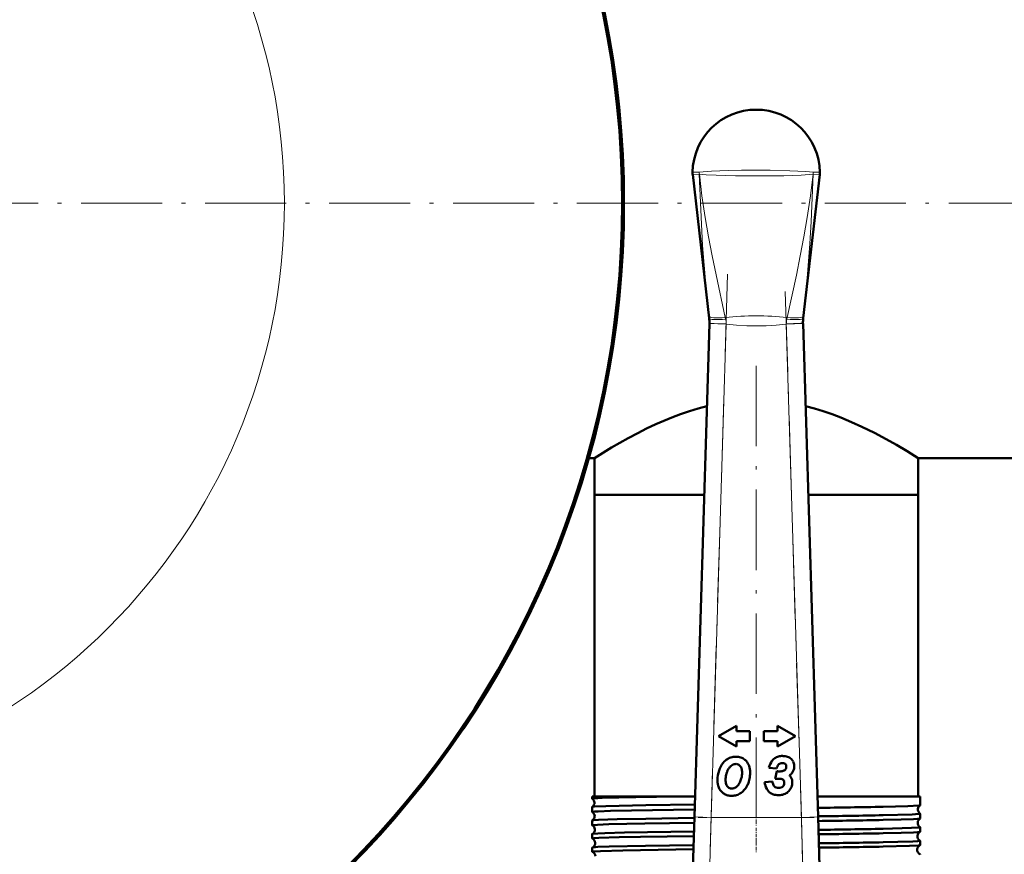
# Model space of a CAD drawing. Extents: x -1358 to 1757, y -1616 to 699.
# Tile 35 of 96: x 187 to 334, y -926 to -802. Entities that reach past the tile are written whole.
import ezdxf

# ---------------------------------------------------------------- set-up
doc = ezdxf.new("R2010")
doc.units = 0
doc.linetypes.add('DASHDOT', pattern=[18.5, 12, -3, 0.5, -3])

msp = doc.modelspace()

# ---------------------------------------------------------------- linework, layer by layer
at = {"color": 7, "lineweight": 50}
for p, q in [((287.31, -824.62), (289.78, -846.1)), ((306.27, -824.62), (303.8, -846.1)), ((289.78, -846.1), (289.78, -846.11)), ((303.8, -846.11), (303.8, -846.1)), ((287.56, -920.53), (289.81, -846.9)), ((289.81, -846.9), (289.81, -846.82)), ((303.77, -846.82), (303.78, -846.9)), ((303.78, -846.9), (306.03, -920.53)), ((271.8, -866.96), (272.64, -866.96)), ((272.64, -866.96), (272.64, -872.46)), ((320.94, -866.96), (416.79, -866.96)), ((320.94, -866.96), (320.94, -872.46)), ((272.64, -872.46), (289.03, -872.46)), ((272.64, -872.46), (272.64, -917.46)), ((272.64, -872.46), (289.03, -872.46)), ((304.56, -872.46), (315.51, -872.46)), ((304.56, -872.46), (320.94, -872.46)), ((315.51, -872.46), (320.94, -872.46)), ((320.94, -872.46), (320.94, -917.46)), ((293.83, -906.91), (291.14, -908.46)), ((293.83, -907.73), (293.83, -906.91)), ((295.83, -907.73), (293.83, -907.73)), ((295.83, -909.2), (295.83, -907.73)), ((299.95, -907.73), (297.95, -907.73)), ((297.95, -907.73), (297.95, -909.2)), ((299.95, -906.91), (299.95, -907.73)), ((302.64, -908.46), (299.95, -906.91)), ((291.14, -908.46), (293.83, -910.02)), ((293.83, -909.2), (295.83, -909.2)), ((293.83, -910.02), (293.83, -909.2)), ((297.95, -909.2), (299.95, -909.2)), ((299.95, -910.02), (302.64, -908.46)), ((299.95, -909.2), (299.95, -910.02)), ((298.68, -913.17), (299.83, -913.31)), ((299.87, -913.7), (299.64, -914.82)), ((300.23, -913.73), (300.13, -913.73)), ((301.14, -912.61), (301.17, -912.64)), ((299.21, -915.22), (298.05, -915.31)), ((300.98, -915.42), (300.98, -915.47)), ((272.33, -917.46), (285.06, -917.46)), ((272.33, -917.46), (272.33, -917.8)), ((272.33, -917.8), (272.34, -917.81)), ((285.06, -917.46), (287.65, -917.46)), ((305.93, -917.46), (315.74, -917.46)), ((315.74, -917.46), (321.25, -917.46)), ((321.25, -917.46), (321.25, -918.79)), ((272.34, -919.03), (272.33, -919.03)), ((272.33, -919.03), (272.33, -919.78)), ((321.25, -918.79), (321.25, -918.8)), ((272.33, -921.06), (272.33, -921.76)), ((287.07, -936.44), (287.56, -920.53)), ((306.03, -920.53), (306.51, -936.44)), ((321.25, -920.04), (321.25, -920.04)), ((321.25, -920.04), (321.25, -920.77)), ((321.25, -922.07), (321.25, -922.75)), ((272.33, -923.08), (272.33, -923.74)), ((321.25, -924.08), (321.25, -924.73)), ((272.33, -925.09), (272.33, -925.72))]:
    msp.add_line(p, q, dxfattribs=at)
at = {"color": 7, "lineweight": 18}
for p, q in [((288.32, -824.6), (288.31, -824.6)), ((305.27, -824.6), (305.27, -824.6)), ((289.78, -846.11), (289.74, -845.76)), ((292.17, -845.97), (292.22, -846.21)), ((301.36, -846.21), (301.41, -845.97)), ((303.84, -845.76), (303.8, -846.11)), ((292.31, -846.97), (289.81, -846.9)), ((292.31, -846.97), (290.06, -920.61)), ((292.3, -846.92), (292.31, -846.97)), ((301.28, -846.97), (303.78, -846.9)), ((301.28, -846.97), (301.28, -846.92)), ((303.53, -920.61), (301.28, -846.97)), ((287.56, -920.53), (290.06, -920.61)), ((290.06, -920.61), (289.57, -938.29)), ((290.06, -920.61), (303.53, -920.61)), ((303.53, -920.61), (306.03, -920.53)), ((304.01, -938.29), (303.53, -920.61))]:
    msp.add_line(p, q, dxfattribs=at)
at = {"color": 7, "linetype": 'DASHDOT', "lineweight": 18}
for p, q in [((-229.45, -828.91), (491.9, -828.91)), ((319.14, -828.91), (-45.56, -828.91)), ((292.53, -839.52), (289.83, -928.06)), ((303.75, -928.06), (301.05, -839.52)), ((296.79, -853.17), (296.79, -925.84))]:
    msp.add_line(p, q, dxfattribs=at)
at = {"color": 7, "linetype": 'DASHDOT', "lineweight": 18, "ltscale": 0.433284}
msp.add_line((305.46, -920.61), (288.13, -920.61), dxfattribs=at)
at = {"color": 7, "linetype": 'DASHDOT', "lineweight": 18, "ltscale": 0.04503}
msp.add_line((296.79, -920.11), (296.79, -921.92), dxfattribs=at)
at = {"color": 7, "linetype": 'DASHDOT', "lineweight": 18, "ltscale": 0.043887}
msp.add_line((296.79, -922.14), (296.79, -923.9), dxfattribs=at)
at = {"color": 7, "linetype": 'DASHDOT', "lineweight": 18, "ltscale": 0.042889}
msp.add_line((296.79, -924.16), (296.79, -925.88), dxfattribs=at)
at = {"color": 7, "lineweight": 18}
for points in [[(288.3, -824.31), (290.11, -824.15), (292.63, -824.04), (294.59, -823.99), (296.79, -823.98)], [(296.79, -823.98), (298.88, -823.99), (301.82, -824.07), (304.2, -824.2), (305.28, -824.31)], [(287.29, -824.29), (287.29, -824.28), (287.31, -824.28), (287.41, -824.28), (288.3, -824.31)], [(288.3, -824.6), (287.35, -824.62), (287.31, -824.62), (287.31, -824.62), (287.31, -824.62)], [(289.74, -845.76), (289.22, -840.5), (288.8, -835.22), (288.51, -829.91), (288.3, -824.6)], [(296.79, -824.86), (293.69, -824.84), (290.84, -824.76), (289.34, -824.68), (288.31, -824.6)], [(288.32, -824.6), (288.7, -827.83), (289.18, -831.05), (289.67, -833.92), (290.21, -836.78), (290.8, -839.63), (292.17, -845.97)], [(305.27, -824.6), (303.52, -824.73), (300.93, -824.82), (297.2, -824.86), (296.79, -824.86)], [(301.41, -845.97), (302.78, -839.64), (303.37, -836.79), (303.91, -833.93), (304.4, -831.07), (304.88, -827.83), (305.27, -824.6)], [(305.28, -824.6), (305.15, -828.13), (304.99, -831.67), (304.8, -834.96), (304.56, -838.24), (304.23, -842.01), (303.84, -845.76)], [(305.28, -824.31), (306.26, -824.28), (306.29, -824.28), (306.29, -824.28), (306.29, -824.28)], [(306.27, -824.62), (306.27, -824.62), (306.26, -824.62), (306.15, -824.62), (305.28, -824.6)], [(292.3, -846.92), (290.53, -846.86), (289.83, -846.82), (289.81, -846.82), (289.81, -846.82)], [(301.28, -846.97), (299.77, -847.12), (298.26, -847.21), (296.83, -847.24), (295.39, -847.21), (293.85, -847.12), (292.31, -846.97)], [(303.77, -846.82), (303.77, -846.82), (303.77, -846.82), (303.74, -846.82), (303.44, -846.84), (301.28, -846.92)]]:
    msp.add_lwpolyline(points, dxfattribs=at)
at = {"color": 7, "lineweight": 50}
for points in [[(272.64, -866.96), (275.19, -865.4), (277.67, -863.99), (279.13, -863.22), (280.43, -862.56), (281.82, -861.91), (284.2, -860.9), (285.49, -860.41), (286.83, -859.96), (288.12, -859.57), (289.43, -859.23)], [(304.15, -859.23), (305.49, -859.58), (306.8, -859.98), (308.14, -860.43), (309.44, -860.92), (311.03, -861.59), (312.55, -862.28), (314.45, -863.21), (316.18, -864.13), (317.7, -865), (319.3, -865.95), (320.94, -866.96)], [(285.06, -917.46), (278.83, -917.57), (273.81, -917.69), (272.58, -917.76), (272.36, -917.79), (272.34, -917.79), (272.33, -917.8), (272.33, -917.8), (272.33, -917.8)], [(287.59, -919.41), (278.19, -919.56), (275.03, -919.63), (273.19, -919.69), (272.64, -919.73), (272.37, -919.76), (272.34, -919.77), (272.34, -919.77), (272.33, -919.78), (272.33, -919.78)], [(287.61, -918.65), (280.33, -918.76), (274.33, -918.9), (272.61, -918.98), (272.38, -919.01), (272.35, -919.02), (272.34, -919.03)], [(321.25, -918.8), (321.24, -918.8), (321.21, -918.81), (321.04, -918.83), (319.43, -918.91), (315.74, -919.01)], [(287.55, -920.67), (280.31, -920.79), (276.04, -920.88), (273.25, -920.97), (272.53, -921.01), (272.37, -921.04), (272.34, -921.05)], [(321.25, -920.04), (321.25, -920.05), (321.25, -920.05), (321.24, -920.05), (321.23, -920.06), (321.08, -920.08), (320.05, -920.15), (315.74, -920.26)], [(321.24, -920.78), (321.23, -920.78), (321.18, -920.79), (320.86, -920.82), (320.28, -920.86), (318.42, -920.92), (315.74, -920.98)], [(287.53, -921.39), (280.19, -921.5), (274.78, -921.62), (273.12, -921.68), (272.42, -921.73), (272.34, -921.75), (272.33, -921.75), (272.33, -921.76), (272.33, -921.76)], [(321.25, -922.07), (321.25, -922.07), (321.25, -922.07), (321.25, -922.07), (321.23, -922.08), (321.1, -922.1), (319.98, -922.17), (315.74, -922.29)], [(287.47, -923.37), (279.53, -923.49), (276.34, -923.56), (273.32, -923.65), (272.61, -923.69), (272.36, -923.72), (272.34, -923.73), (272.34, -923.74), (272.33, -923.74), (272.33, -923.74)], [(287.49, -922.7), (277.13, -922.87), (274.18, -922.95), (273.18, -922.99), (272.46, -923.04), (272.36, -923.06), (272.34, -923.07)], [(321.24, -922.76), (321.23, -922.76), (321.18, -922.77), (320.85, -922.81), (320.27, -922.84), (318.42, -922.9), (315.74, -922.97)], [(321.25, -924.08), (321.25, -924.09), (321.25, -924.09), (321.25, -924.09), (321.24, -924.1), (321.21, -924.1), (320.86, -924.14), (320.18, -924.18), (317.93, -924.25), (315.74, -924.3)], [(287.41, -925.35), (276.87, -925.53), (273.57, -925.62), (272.65, -925.67), (272.42, -925.7), (272.34, -925.72), (272.33, -925.72), (272.33, -925.72), (272.33, -925.72)], [(287.43, -924.72), (280.25, -924.83), (274.85, -924.95), (273.17, -925.01), (272.45, -925.06), (272.36, -925.08), (272.34, -925.08)], [(321.24, -924.74), (321.2, -924.75), (321.01, -924.78), (319.68, -924.85), (315.74, -924.95)]]:
    msp.add_lwpolyline(points, dxfattribs=at)
msp.add_circle((136.79, -828.91), 140, dxfattribs=at)
at = {"color": 7, "lineweight": 18}
msp.add_circle((136.79, -828.91), 89.6, dxfattribs=at)
at = {"color": 7, "lineweight": 50}
for centre, radius, start, end in [((136.79, -828.91), 140.27, 270, 90), ((296.79, -824.46), 9.5, 90, 178.9168), ((296.79, -824.46), 9.5, 1.0875, 89.9999), ((289.79, -824.33), 2.5, 178.92, 186.5601), ((303.76, -824.33), 2.53, 353.4796, 1.0425), ((284.77, -846.67), 5.04, 358.2598, 6.283), ((308.81, -846.67), 5.04, 173.717, 181.7402), ((293.84, -914.02), 2.53, 122.3254, 140.9519), ((293.69, -913.8), 2.26, 102.7073, 122.3254), ((293.75, -914.04), 2.5, 96.047, 102.7073), ((293.79, -914.46), 2.93, 89.924, 96.047), ((293.79, -913.82), 2.29, 72.3526, 89.924), ((293.94, -913.36), 1.81, 52.3065, 72.3526), ((293.87, -913.45), 1.91, 46.7792, 52.3065), ((293.76, -913.57), 2.08, 41.5011, 46.7792), ((293.79, -913.54), 2.04, 18.1127, 41.5011), ((302.2, -914.2), 3.67, 146.3342, 163.6082), ((300.43, -913.02), 1.53, 124.7057, 146.3342), ((300.5, -913.13), 1.67, 114.6255, 124.7057), ((300.61, -913.35), 1.91, 105.2979, 114.6255), ((300.67, -913.58), 2.15, 97.0645, 105.2979), ((300.75, -914.28), 2.86, 90.021, 97.0645), ((300.75, -914.1), 2.67, 81.8925, 90.021), ((300.87, -913.32), 1.88, 72.0423, 81.8925), ((300.94, -913.09), 1.64, 60.6248, 72.0423), ((301.04, -912.91), 1.44, 48.3036, 60.6248), ((301.09, -912.85), 1.36, 25.2295, 48.3036), ((300.95, -912.92), 1.51, 3.5317, 25.2295), ((295.93, -915.08), 4.91, 162.0791, 179.924), ((294.62, -914.66), 3.53, 140.9519, 162.0791), ((295.19, -914.8), 2.93, 157.419, 166.8649), ((294.52, -914.52), 2.21, 146.6467, 157.419), ((294.52, -914.52), 2.2, 135.8813, 146.6467), ((293.91, -913.93), 1.35, 122.4893, 135.8813), ((293.77, -913.71), 1.09, 114.3724, 122.4893), ((293.74, -913.64), 1.02, 106.0127, 114.3724), ((293.74, -913.65), 1.03, 97.756, 106.0127), ((293.76, -913.79), 1.17, 89.924, 97.756), ((293.76, -913.59), 0.972, 83.8593, 89.924), ((293.78, -913.44), 0.825, 77.3748, 83.8593), ((293.79, -913.36), 0.742, 57.4405, 77.3748), ((293.68, -913.55), 0.96, 39.4887, 57.4405), ((293.65, -913.57), 0.996, 16.3019, 39.4887), ((292.51, -913.9), 2.18, 360, 16.3019), ((292.67, -913.91), 3.22, 0, 18.1127), ((302.14, -914.05), 2.43, 145.8259, 162.3443), ((300.24, -911.71), 2.02, 259.4174, 265.8514), ((300.23, -911.82), 1.91, 265.8514, 267.1369), ((300.37, -912.85), 0.289, 115.7376, 145.8259), ((300.23, -910.98), 2.75, 270.0719, 276.0854), ((300.7, -913.53), 1.05, 109.5545, 115.7376), ((300.67, -913.44), 0.95, 103.1029, 109.5545), ((300.66, -913.42), 0.929, 96.5352, 103.1029), ((300.35, -912.17), 1.56, 276.0854, 283.9438), ((300.67, -913.43), 0.948, 90.021, 96.5352), ((300.67, -913.92), 1.43, 82.8787, 90.021), ((300.45, -912.56), 1.15, 283.9438, 294.0681), ((300.75, -913.28), 0.785, 73.6908, 82.8787), ((300.64, -912.99), 0.676, 294.0681, 306.6588), ((300.8, -913.08), 0.577, 62.1451, 73.6908), ((300.72, -913.1), 0.543, 306.6588, 325.9473), ((300.91, -912.88), 0.357, 49.1441, 62.1451), ((300.92, -912.87), 0.332, 18.3964, 42.5937), ((300.69, -913.08), 0.577, 325.9473, 344.8128), ((300.51, -913), 0.77, 0.021, 18.3964), ((300.55, -913.04), 0.73, 344.8128, 352.9701), ((300.23, -913), 1.04, 352.9701, 360), ((301, -913.06), 1.45, 327.4215, 344.995), ((300.56, -912.94), 1.91, 344.995, 1.7265), ((300.67, -912.94), 1.8, 1.7475, 3.5317), ((294.09, -915.08), 3.07, 180, 192.1342), ((295.08, -914.99), 2.86, 172.5105, 179.924), ((294.56, -914.99), 2.34, 180, 195.9233), ((297.27, -915.28), 5.07, 166.8649, 172.5105), ((291.71, -914.06), 2.94, 332.9844, 339.1418), ((291.32, -913.91), 3.36, 339.1418, 344.9445), ((291.04, -913.78), 3.67, 344.062, 351.515), ((291.87, -913.9), 2.82, 351.515, 359.924), ((291.7, -914.02), 4.18, 336.8653, 348.7848), ((291.13, -913.9), 4.75, 348.7848, 359.924), ((300.67, -915.12), 1.46, 183.6997, 206.6644), ((299.89, -923.26), 8.44, 88.3873, 91.6778), ((300, -919.41), 4.6, 86.194, 88.3873), ((300.09, -918.02), 3.2, 83.1053, 86.194), ((300.32, -916.15), 1.31, 78.469, 83.1053), ((300.49, -915.33), 0.479, 58.618, 78.469), ((300.47, -915.35), 0.507, 39.1737, 58.618), ((300.54, -915.3), 0.418, 16.9753, 39.1737), ((300.12, -915.43), 0.854, 0.163, 16.9753), ((300.58, -912.58), 2.09, 304.4207, 310.4133), ((300.61, -915.43), 1.61, 36.8441, 44.3269), ((300.81, -915.28), 1.36, 16.8187, 36.8441), ((300.96, -913.03), 1.5, 310.4133, 327.4215), ((300.69, -915.32), 1.48, 7.9721, 16.8187), ((300.39, -915.36), 1.79, 0.021, 7.9721), ((293.32, -915.25), 2.28, 192.1342, 206.4763), ((293.05, -915.38), 1.99, 206.4763, 223.0363), ((293, -915.43), 1.91, 223.0363, 239.9657), ((293.21, -915.38), 0.929, 195.9233, 238.2264), ((293.12, -915.52), 0.762, 238.2264, 257.9682), ((293.14, -915.42), 0.862, 257.9682, 264.1567), ((293.15, -915.26), 1.02, 264.1567, 269.924), ((293.15, -915.34), 0.947, 269.924, 276.3311), ((293.15, -915.3), 0.985, 276.3311, 282.6353), ((293.14, -915.25), 1.03, 282.6353, 288.6933), ((293.09, -915.1), 1.19, 288.6933, 294.3941), ((293.13, -915.2), 1.09, 294.3941, 306.5931), ((292.88, -914.85), 1.52, 306.5931, 317.1586), ((292.49, -914.49), 2.05, 317.1586, 325.2851), ((292.28, -914.35), 2.3, 325.2851, 332.9844), ((293.11, -914.83), 2.53, 304.1102, 321.6261), ((292.53, -914.37), 3.27, 321.6261, 336.8653), ((300.8, -915.05), 2.76, 185.4221, 207.9918), ((299.81, -915.58), 1.64, 207.9918, 232.1297), ((300.01, -915.45), 0.727, 206.6644, 228.0024), ((299.98, -915.49), 0.675, 228.0024, 251.5916), ((300.15, -914.97), 1.23, 251.5916, 270.021), ((300.15, -915.02), 1.17, 270.021, 279.3049), ((300.2, -915.34), 0.845, 279.3049, 289.9406), ((300.23, -915.41), 0.768, 289.9406, 301.3906), ((300.23, -915.41), 0.774, 301.3906, 312.8032), ((300.3, -915.49), 0.664, 312.8032, 335.9154), ((300.18, -915.44), 0.795, 335.9154, 357.275), ((300.47, -915.6), 1.6, 293.6304, 317.4422), ((300.14, -915.3), 2.05, 317.4422, 338.2315), ((300.29, -915.36), 1.88, 338.2315, 360), ((271.91, -918.42), 0.743, 3.7214, 55.0316), ((293.11, -915.24), 2.13, 239.9657, 247.6508), ((293.1, -915.26), 2.11, 247.6508, 255.3803), ((293.11, -915.21), 2.17, 255.3803, 262.8807), ((293.15, -914.94), 2.43, 262.8804, 269.9237), ((293.15, -915.04), 2.33, 269.924, 278.8623), ((293.15, -915.04), 2.33, 278.8623, 287.7982), ((293.11, -914.94), 2.44, 287.7982, 296.3172), ((292.92, -914.55), 2.88, 296.3172, 304.1102), ((299.82, -915.56), 1.67, 232.1297, 253.5785), ((300.11, -914.58), 2.69, 253.5785, 270.021), ((300.11, -913.93), 3.34, 270.021, 272.1494), ((300.12, -914.29), 2.98, 272.1494, 274.4101), ((300.17, -914.93), 2.34, 274.4101, 293.6304), ((271.91, -918.42), 0.744, 305.0164, 3.833), ((285.12, 689.72), 1609.02, 270.74303, 271.09068), ((321.66, -919.42), 0.744, 172.7338, 236.57), ((321.65, -919.42), 0.742, 123.375, 172.8545), ((272.34, -919.78), 0.00906, 192.2529, 248.0265), ((272.34, -921.06), 0.00945, 112.0189, 167.7772), ((271.95, -920.42), 0.743, 3.7187, 58.1576), ((271.94, -920.42), 0.743, 301.8709, 3.8615), ((285.13, 651.73), 1572.3, 270.76132, 271.11569), ((285.17, 682.13), 1603.4, 270.74579, 271.09249), ((321.62, -921.42), 0.742, 120.3006, 172.87), ((321.24, -920.77), 0.0098, 289.8066, 346.2686), ((272.34, -921.76), 0.0106, 195.3321, 252.4338), ((271.98, -922.42), 0.742, 3.6938, 61.1753), ((271.98, -922.42), 0.742, 298.8606, 3.8746), ((285.3, 640.92), 1563.51, 270.76158, 271.11567), ((321.62, -921.42), 0.743, 172.7121, 239.6357), ((321.24, -922.07), 0.0102, 13.6686, 70.1709), ((272.34, -923.08), 0.011, 107.7801, 164.8173), ((272.34, -923.74), 0.0127, 198.7319, 256.3304), ((272.02, -924.42), 0.741, 3.6634, 64.0841), ((285.29, 670.81), 1594.06, 270.74828, 271.09484), ((321.58, -923.42), 0.743, 172.6969, 242.572), ((321.58, -923.42), 0.741, 117.3526, 172.8988), ((321.24, -922.75), 0.0116, 285.5576, 342.9629), ((321.24, -924.09), 0.0119, 16.8948, 74.3208), ((272.34, -925.1), 0.0132, 103.6255, 161.0246), ((272.02, -924.42), 0.742, 295.9765, 3.8979), ((285.38, 636.83), 1561.43, 270.76216, 271.11447), ((285.46, 656.65), 1581.89, 270.74999, 271.09702), ((321.55, -925.41), 0.74, 114.5024, 172.9409), ((321.55, -925.42), 0.742, 172.6733, 245.3932), ((321.24, -924.73), 0.0142, 281.5103, 339.0664), ((272.35, -925.72), 0.0158, 202.882, 260.3359), ((272.05, -926.41), 0.74, 3.6304, 66.8494), ((321.24, -926.11), 0.0145, 20.782, 78.3328)]:
    msp.add_arc(centre, radius, start, end, dxfattribs=at)
at = {"color": 7, "lineweight": 18}
for centre, radius, start, end in [((291.09, -824.38), 2.79, 178.6725, 184.495), ((291.09, -824.28), 2.8, 180.6934, 186.5398), ((302.49, -824.28), 2.8, 353.4602, 359.3066), ((302.5, -824.38), 2.79, 355.505, 1.3275), ((296.79, -889.12), 43.39, 83.889, 96.111), ((288.86, -846.95), 3.45, 0.5645, 12.4507), ((304.73, -846.95), 3.45, 167.5497, 179.4352)]:
    msp.add_arc(centre, radius, start, end, dxfattribs=at)
for centre, major_axis, ratio, start_param, end_param in [((292.23, -845.48), (2.49, 0.27), 0.191483, 3.147796, 4.669262), ((292.27, -845.84), (2.48, 0.27), 0.146033, 3.144533, 4.67951), ((301.32, -845.84), (2.48, -0.27), 0.146033, 4.745268, 6.280245), ((301.35, -845.48), (2.49, -0.27), 0.191483, 4.755516, 6.276982)]:
    msp.add_ellipse(centre, major_axis=major_axis, ratio=ratio, start_param=start_param, end_param=end_param, dxfattribs=at)

doc.saveas('drawing.dxf')
